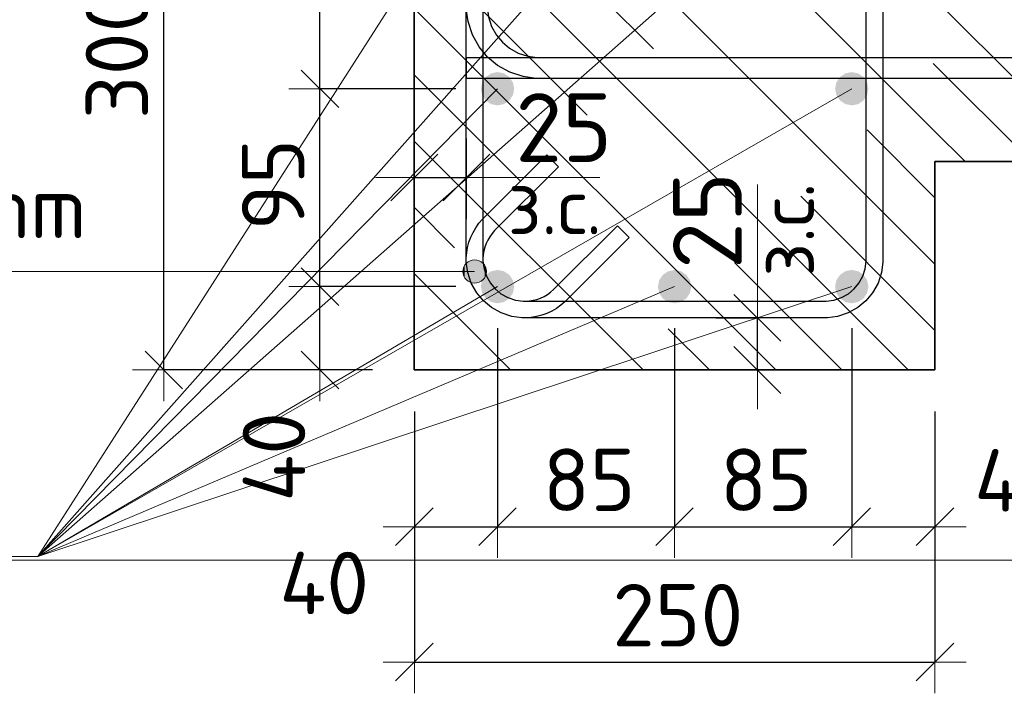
# Model space of a CAD drawing. Header units: metres. Extents: x -38 to 97, y -15 to 21.
# Tile 64 of 82: x 72.105 to 72.578, y 5.208 to 5.531. Entities that reach past the tile are written whole.
import ezdxf

# ---------------------------------------------------------------- set-up
doc = ezdxf.new("R2010")
doc.units = ezdxf.units.M
doc.header["$PDMODE"] = 65
for name, color, linetype, lineweight in [('XR$4$Арм. стержнями нижней зоны', 180, 'Continuous', 35), ('XR$4$Арм.стержн. Арматура края', 96, 'Continuous', 35), ('XR$4$Арм.стержн. Хомут', 240, 'Continuous', 35), ('XR$4$Арм.стержн.горизонт. 1', 180, 'Continuous', 35), ('XR$4$Размерная линия (1)', 7, 'Continuous', 13), ('XR$4$Размерная линия_ общее', 7, 'Continuous', 13)]:
    doc.layers.add(name, color=color, linetype=linetype, lineweight=lineweight)
doc.styles.add('ISOCPEUR', font='txt')
doc.dimstyles.new('DIMSTYLE_13', dxfattribs={"dimtxt": 0.033, "dimasz": 0.0375, "dimexe": 0, "dimexo": 0, "dimgap": 0.0165, "dimtad": 2, "dimdec": 0, "dimlfac": 1000, "dimrnd": 1, "dimzin": 12, "dimdsep": 46, "dimtxsty": 'ISOCPEUR', "dimblk1": 'ALL_ML_STRICH', "dimblk2": 'ALL_ML_STRICH', "dimsah": 1, "dimcen": 0, "dimclrd": 7, "dimclre": 256, "dimclrt": 7, "dimadec": 0, "dimazin": 0, "dimtfac": 1, "dimtdec": 0, "dimtix": 1, "dimtmove": 2, "dimatfit": 3, "dimfxl": 0, "dimtvp": 1.2, "dimtzin": 0, "dimlwd": 0, "dimlwe": -3, "dimarcsym": 0})
doc.dimstyles.new('DIMSTYLE_14', dxfattribs={"dimtxt": 0.03, "dimasz": 0.03, "dimexe": 0, "dimexo": 0, "dimgap": 0.015, "dimtad": 2, "dimdec": 0, "dimlfac": 1000, "dimrnd": 1, "dimzin": 12, "dimdsep": 46, "dimtxsty": 'ISOCPEUR', "dimblk1": 'ALL_ML_STRICH', "dimblk2": 'ALL_ML_STRICH', "dimsah": 1, "dimcen": 0, "dimclrd": 7, "dimclre": 256, "dimclrt": 7, "dimadec": 0, "dimazin": 0, "dimtfac": 1, "dimtdec": 0, "dimtix": 1, "dimtmove": 2, "dimatfit": 3, "dimfxl": 0, "dimtzin": 0, "dimlwd": 0, "dimlwe": -3, "dimarcsym": 0})
doc.dimstyles.new('DIMSTYLE_16', dxfattribs={"dimtxt": 0.03, "dimasz": 0.03, "dimexe": 0, "dimexo": 0, "dimgap": 0.015, "dimtad": 2, "dimdec": 0, "dimlfac": 1000, "dimrnd": 1, "dimzin": 12, "dimdsep": 46, "dimtxsty": 'ISOCPEUR', "dimblk1": 'ALL_ML_STRICH', "dimblk2": 'ALL_ML_STRICH', "dimsah": 1, "dimcen": 0, "dimclrd": 7, "dimclre": 256, "dimclrt": 7, "dimadec": 0, "dimazin": 0, "dimtfac": 1, "dimtdec": 0, "dimtix": 1, "dimtmove": 2, "dimatfit": 3, "dimfxl": 0, "dimtvp": 1.2, "dimtzin": 0, "dimlwd": 0, "dimlwe": -3, "dimarcsym": 0})
doc.dimstyles.new('DIMSTYLE_17', dxfattribs={"dimtxt": 0.03, "dimasz": 0.03, "dimexe": 0, "dimexo": 0, "dimgap": 0.015, "dimtad": 0, "dimdec": 0, "dimlfac": 1000, "dimrnd": 1, "dimzin": 12, "dimdsep": 46, "dimtxsty": 'ISOCPEUR', "dimblk1": 'ALL_ML_STRICH', "dimblk2": 'ALL_ML_STRICH', "dimsah": 1, "dimcen": 0, "dimclrd": 7, "dimclre": 256, "dimclrt": 7, "dimadec": 0, "dimazin": 0, "dimtfac": 1, "dimtdec": 0, "dimtix": 1, "dimtmove": 2, "dimatfit": 3, "dimfxl": 0, "dimtvp": 1.2, "dimtzin": 0, "dimlwd": 0, "dimlwe": -3, "dimarcsym": 0})
pattern_1 = [(135, (0, 0), (-0.031819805, -0.031819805), [0.4, -0.05, 0, -0.05]), (135, (-0.01591, -0.01591), (-0.031819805, -0.031819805), [0.8, -0.1, 0.1, -0.1])]

# ---------------------------------------------------------------- blocks, each defined once
blk = doc.blocks.new('ALL_ML_STRICH')
at = {"color": 0, "linetype": 'ByBlock', "lineweight": -2}
for p, q in [((0, -0.5), (0, 0.5)), ((-0.3, -0.3), (0.3, 0.3)), ((-1, 0), (0.5, 0))]:
    blk.add_line(p, q, dxfattribs=at)
blk = doc.blocks.new('*D485')
at = {"layer": 'DEFPOINTS', "color": 7, "linetype": 'Continuous', "lineweight": 13, "transparency": 33554687}
for p in [(72.29474, 5.66307), (72.1744, 5.36307), (72.2947, 5.36307)]:
    blk.add_point(p, dxfattribs=at)
at = {"layer": 'XR$4$Размерная линия (1)', "color": 9, "linetype": 'Continuous', "lineweight": -2, "true_color": 0xc7c7c7, "transparency": 33554687}
for p, q in [((72.27474, 5.66307), (72.1744, 5.66307)), ((72.2747, 5.36307), (72.1744, 5.36307))]:
    blk.add_line(p, q, dxfattribs=at)
at = {"layer": 'XR$4$Размерная линия (1)', "color": 7, "linetype": 'Continuous', "lineweight": -2, "transparency": 33554687}
blk.add_line((72.1744, 5.36307), (72.1744, 5.66307), dxfattribs=at)
at = {"layer": 'XR$4$Размерная линия (1)', "color": 7, "linetype": 'Continuous', "lineweight": 13, "transparency": 33554687, "xscale": 0.03, "yscale": 0.03, "zscale": 0.03}
for p, rotation in [((72.1744, 5.66307), 90), ((72.1744, 5.36307), 270)]:
    blk.add_blockref('ALL_ML_STRICH', p, dxfattribs=dict(at, rotation=rotation))
at = {"layer": 'XR$4$Размерная линия (1)', "color": 7, "linetype": 'Continuous', "lineweight": 13, "transparency": 33554687, "insert": (72.1519, 5.51457), "char_height": 0.03, "width": 0.09, "attachment_point": 5, "rotation": 90, "style": 'ISOCPEUR'}
blk.add_mtext('\\A1;{300}', dxfattribs=at)
blk = doc.blocks.new('*D486')
at = {"layer": 'DEFPOINTS', "color": 7, "linetype": 'Continuous', "lineweight": 13, "transparency": 33554687}
for p in [(72.29474, 5.36307), (72.5447, 5.36307), (72.29474, 5.22283)]:
    blk.add_point(p, dxfattribs=at)
at = {"layer": 'XR$4$Размерная линия (1)', "color": 9, "linetype": 'Continuous', "lineweight": -2, "true_color": 0xc7c7c7, "transparency": 33554687}
for p, q in [((72.29474, 5.34307), (72.29474, 5.22283)), ((72.5447, 5.34307), (72.5447, 5.22283))]:
    blk.add_line(p, q, dxfattribs=at)
at = {"layer": 'XR$4$Размерная линия (1)', "color": 7, "linetype": 'Continuous', "lineweight": -2, "transparency": 33554687}
blk.add_line((72.29474, 5.22283), (72.5447, 5.22283), dxfattribs=at)
at = {"layer": 'XR$4$Размерная линия (1)', "color": 7, "linetype": 'Continuous', "lineweight": 13, "transparency": 33554687, "xscale": 0.03, "yscale": 0.03, "zscale": 0.03, "rotation": 180}
blk.add_blockref('ALL_ML_STRICH', (72.29474, 5.22283), dxfattribs=at)
at = {"layer": 'XR$4$Размерная линия (1)', "color": 7, "linetype": 'Continuous', "lineweight": 13, "transparency": 33554687, "xscale": 0.03, "yscale": 0.03, "zscale": 0.03}
blk.add_blockref('ALL_ML_STRICH', (72.5447, 5.22283), dxfattribs=at)
at = {"layer": 'XR$4$Размерная линия (1)', "color": 7, "linetype": 'Continuous', "lineweight": 13, "transparency": 33554687, "insert": (72.42122, 5.24533), "char_height": 0.03, "width": 0.09, "attachment_point": 5, "style": 'ISOCPEUR'}
blk.add_mtext('\\A1;{250}', dxfattribs=at)
blk = doc.blocks.new('*D490')
at = {"layer": 'DEFPOINTS', "color": 7, "linetype": 'Continuous', "lineweight": 13, "transparency": 33554687}
for p in [(72.33466, 5.40307), (72.29474, 5.36307), (72.29474, 5.28783)]:
    blk.add_point(p, dxfattribs=at)
at = {"layer": 'XR$4$Размерная линия (1)', "color": 9, "linetype": 'Continuous', "lineweight": -2, "true_color": 0xc7c7c7, "transparency": 33554687}
for p, q in [((72.33466, 5.38307), (72.33466, 5.28783)), ((72.29474, 5.34307), (72.29474, 5.28783))]:
    blk.add_line(p, q, dxfattribs=at)
at = {"layer": 'XR$4$Размерная линия (1)', "color": 7, "linetype": 'Continuous', "lineweight": -2, "transparency": 33554687}
blk.add_line((72.29474, 5.28783), (72.33466, 5.28783), dxfattribs=at)
at = {"layer": 'XR$4$Размерная линия (1)', "color": 7, "linetype": 'Continuous', "lineweight": 13, "transparency": 33554687, "xscale": 0.03, "yscale": 0.03, "zscale": 0.03, "rotation": 180}
blk.add_blockref('ALL_ML_STRICH', (72.29474, 5.28783), dxfattribs=at)
at = {"layer": 'XR$4$Размерная линия (1)', "color": 7, "linetype": 'Continuous', "lineweight": 13, "transparency": 33554687, "xscale": 0.03, "yscale": 0.03, "zscale": 0.03}
blk.add_blockref('ALL_ML_STRICH', (72.33466, 5.28783), dxfattribs=at)
at = {"layer": 'XR$4$Размерная линия (1)', "color": 7, "linetype": 'Continuous', "lineweight": 13, "transparency": 33554687, "insert": (72.25144, 5.26076), "char_height": 0.03, "width": 0.06, "attachment_point": 5, "style": 'ISOCPEUR'}
blk.add_mtext('\\A1;{40}', dxfattribs=at)
blk = doc.blocks.new('*D491')
at = {"layer": 'DEFPOINTS', "color": 7, "linetype": 'Continuous', "lineweight": 13, "transparency": 33554687}
for p in [(72.33466, 5.40307), (72.41966, 5.40307), (72.33466, 5.28783)]:
    blk.add_point(p, dxfattribs=at)
at = {"layer": 'XR$4$Размерная линия (1)', "color": 9, "linetype": 'Continuous', "lineweight": -2, "true_color": 0xc7c7c7, "transparency": 33554687}
for p, q in [((72.33466, 5.38307), (72.33466, 5.28783)), ((72.41966, 5.38307), (72.41966, 5.28783))]:
    blk.add_line(p, q, dxfattribs=at)
at = {"layer": 'XR$4$Размерная линия (1)', "color": 7, "linetype": 'Continuous', "lineweight": -2, "transparency": 33554687}
blk.add_line((72.33466, 5.28783), (72.41966, 5.28783), dxfattribs=at)
at = {"layer": 'XR$4$Размерная линия (1)', "color": 7, "linetype": 'Continuous', "lineweight": 13, "transparency": 33554687, "xscale": 0.03, "yscale": 0.03, "zscale": 0.03, "rotation": 180}
blk.add_blockref('ALL_ML_STRICH', (72.33466, 5.28783), dxfattribs=at)
at = {"layer": 'XR$4$Размерная линия (1)', "color": 7, "linetype": 'Continuous', "lineweight": 13, "transparency": 33554687, "xscale": 0.03, "yscale": 0.03, "zscale": 0.03}
blk.add_blockref('ALL_ML_STRICH', (72.41966, 5.28783), dxfattribs=at)
at = {"layer": 'XR$4$Размерная линия (1)', "color": 7, "linetype": 'Continuous', "lineweight": 13, "transparency": 33554687, "insert": (72.37866, 5.31033), "char_height": 0.03, "width": 0.06, "attachment_point": 5, "style": 'ISOCPEUR'}
blk.add_mtext('\\A1;{85}', dxfattribs=at)
blk = doc.blocks.new('*D492')
at = {"layer": 'DEFPOINTS', "color": 7, "linetype": 'Continuous', "lineweight": 13, "transparency": 33554687}
for p in [(72.41966, 5.40307), (72.50474, 5.40307), (72.41966, 5.28783)]:
    blk.add_point(p, dxfattribs=at)
at = {"layer": 'XR$4$Размерная линия (1)', "color": 9, "linetype": 'Continuous', "lineweight": -2, "true_color": 0xc7c7c7, "transparency": 33554687}
for p, q in [((72.41966, 5.38307), (72.41966, 5.28783)), ((72.50474, 5.38307), (72.50474, 5.28783))]:
    blk.add_line(p, q, dxfattribs=at)
at = {"layer": 'XR$4$Размерная линия (1)', "color": 7, "linetype": 'Continuous', "lineweight": -2, "transparency": 33554687}
blk.add_line((72.41966, 5.28783), (72.50474, 5.28783), dxfattribs=at)
at = {"layer": 'XR$4$Размерная линия (1)', "color": 7, "linetype": 'Continuous', "lineweight": 13, "transparency": 33554687, "xscale": 0.03, "yscale": 0.03, "zscale": 0.03, "rotation": 180}
blk.add_blockref('ALL_ML_STRICH', (72.41966, 5.28783), dxfattribs=at)
at = {"layer": 'XR$4$Размерная линия (1)', "color": 7, "linetype": 'Continuous', "lineweight": 13, "transparency": 33554687, "xscale": 0.03, "yscale": 0.03, "zscale": 0.03}
blk.add_blockref('ALL_ML_STRICH', (72.50474, 5.28783), dxfattribs=at)
at = {"layer": 'XR$4$Размерная линия (1)', "color": 7, "linetype": 'Continuous', "lineweight": 13, "transparency": 33554687, "insert": (72.4637, 5.31033), "char_height": 0.03, "width": 0.06, "attachment_point": 5, "style": 'ISOCPEUR'}
blk.add_mtext('\\A1;{85}', dxfattribs=at)
blk = doc.blocks.new('*D493')
at = {"layer": 'DEFPOINTS', "color": 7, "linetype": 'Continuous', "lineweight": 13, "transparency": 33554687}
for p in [(72.50474, 5.40307), (72.5447, 5.36307), (72.50474, 5.28783)]:
    blk.add_point(p, dxfattribs=at)
at = {"layer": 'XR$4$Размерная линия (1)', "color": 9, "linetype": 'Continuous', "lineweight": -2, "true_color": 0xc7c7c7, "transparency": 33554687}
for p, q in [((72.50474, 5.38307), (72.50474, 5.28783)), ((72.5447, 5.34307), (72.5447, 5.28783))]:
    blk.add_line(p, q, dxfattribs=at)
at = {"layer": 'XR$4$Размерная линия (1)', "color": 7, "linetype": 'Continuous', "lineweight": -2, "transparency": 33554687}
blk.add_line((72.50474, 5.28783), (72.5447, 5.28783), dxfattribs=at)
at = {"layer": 'XR$4$Размерная линия (1)', "color": 7, "linetype": 'Continuous', "lineweight": 13, "transparency": 33554687, "xscale": 0.03, "yscale": 0.03, "zscale": 0.03, "rotation": 180}
blk.add_blockref('ALL_ML_STRICH', (72.50474, 5.28783), dxfattribs=at)
at = {"layer": 'XR$4$Размерная линия (1)', "color": 7, "linetype": 'Continuous', "lineweight": 13, "transparency": 33554687, "xscale": 0.03, "yscale": 0.03, "zscale": 0.03}
blk.add_blockref('ALL_ML_STRICH', (72.5447, 5.28783), dxfattribs=at)
at = {"layer": 'XR$4$Размерная линия (1)', "color": 7, "linetype": 'Continuous', "lineweight": 13, "transparency": 33554687, "insert": (72.58504, 5.31003), "char_height": 0.03, "width": 0.06, "attachment_point": 5, "style": 'ISOCPEUR'}
blk.add_mtext('\\A1;{40}', dxfattribs=at)
blk = doc.blocks.new('*D499')
at = {"layer": 'DEFPOINTS', "color": 7, "linetype": 'Continuous', "lineweight": 13, "transparency": 33554687}
for p in [(72.29474, 5.45544), (72.29474, 5.42045), (72.31974, 5.41545)]:
    blk.add_point(p, dxfattribs=at)
at = {"layer": 'XR$4$Размерная линия_ общее', "color": 253, "linetype": 'Continuous', "lineweight": -2, "true_color": 0xa0a0a0, "transparency": 33554687}
for p, q in [((72.29474, 5.44045), (72.29474, 5.45544)), ((72.31974, 5.43545), (72.31974, 5.45544))]:
    blk.add_line(p, q, dxfattribs=at)
at = {"layer": 'XR$4$Размерная линия_ общее', "color": 7, "linetype": 'Continuous', "lineweight": -2, "transparency": 33554687}
blk.add_line((72.29474, 5.45544), (72.31974, 5.45544), dxfattribs=at)
at = {"layer": 'XR$4$Размерная линия_ общее', "color": 7, "linetype": 'Continuous', "lineweight": 13, "transparency": 33554687, "xscale": 0.0375, "yscale": 0.0375, "zscale": 0.0375, "rotation": 180}
blk.add_blockref('ALL_ML_STRICH', (72.29474, 5.45544), dxfattribs=at)
at = {"layer": 'XR$4$Размерная линия_ общее', "color": 7, "linetype": 'Continuous', "lineweight": 13, "transparency": 33554687, "xscale": 0.0375, "yscale": 0.0375, "zscale": 0.0375}
blk.add_blockref('ALL_ML_STRICH', (72.31974, 5.45544), dxfattribs=at)
at = {"layer": 'XR$4$Размерная линия_ общее', "color": 7, "linetype": 'Continuous', "lineweight": 13, "transparency": 33554687, "insert": (72.36647, 5.47944), "char_height": 0.033, "width": 0.066, "attachment_point": 5, "style": 'ISOCPEUR'}
blk.add_mtext('\\A1;{25}', dxfattribs=at)
at = {"layer": 'XR$4$Размерная линия_ общее', "color": 7, "linetype": 'Continuous', "lineweight": 13, "transparency": 33554687, "insert": (72.33952, 5.45523), "char_height": 0.027, "width": 0.00135, "attachment_point": 1, "line_spacing_factor": 0.60241, "style": 'ISOCPEUR'}
blk.add_mtext('з.с.', dxfattribs=at)
blk = doc.blocks.new('*D500')
at = {"layer": 'DEFPOINTS', "color": 7, "linetype": 'Continuous', "lineweight": 13, "transparency": 33554687}
for p in [(72.41944, 5.38807), (72.42444, 5.36307), (72.45943, 5.36307)]:
    blk.add_point(p, dxfattribs=at)
at = {"layer": 'XR$4$Размерная линия_ общее', "color": 253, "linetype": 'Continuous', "lineweight": -2, "true_color": 0xa0a0a0, "transparency": 33554687}
for p, q in [((72.43944, 5.38807), (72.45943, 5.38807)), ((72.44444, 5.36307), (72.45943, 5.36307))]:
    blk.add_line(p, q, dxfattribs=at)
at = {"layer": 'XR$4$Размерная линия_ общее', "color": 7, "linetype": 'Continuous', "lineweight": -2, "transparency": 33554687}
blk.add_line((72.45943, 5.36307), (72.45943, 5.38807), dxfattribs=at)
at = {"layer": 'XR$4$Размерная линия_ общее', "color": 7, "linetype": 'Continuous', "lineweight": 13, "transparency": 33554687, "xscale": 0.0375, "yscale": 0.0375, "zscale": 0.0375}
for p, rotation in [((72.45943, 5.38807), 90), ((72.45943, 5.36307), 270)]:
    blk.add_blockref('ALL_ML_STRICH', p, dxfattribs=dict(at, rotation=rotation))
at = {"layer": 'XR$4$Размерная линия_ общее', "color": 7, "linetype": 'Continuous', "lineweight": 13, "transparency": 33554687, "insert": (72.45964, 5.40784), "char_height": 0.027, "width": 0.00135, "attachment_point": 1, "rotation": 90, "line_spacing_factor": 0.60241, "style": 'ISOCPEUR'}
blk.add_mtext('з.с.', dxfattribs=at)
at = {"layer": 'XR$4$Размерная линия_ общее', "color": 7, "linetype": 'Continuous', "lineweight": 13, "transparency": 33554687, "insert": (72.43543, 5.43479), "char_height": 0.033, "width": 0.066, "attachment_point": 5, "rotation": 90, "style": 'ISOCPEUR'}
blk.add_mtext('\\A1;{25}', dxfattribs=at)
blk = doc.blocks.new('*D560')
at = {"layer": 'DEFPOINTS', "color": 7, "linetype": 'Continuous', "lineweight": 13, "transparency": 33554687}
for p in [(72.33466, 5.40307), (72.2494, 5.36307), (72.2947, 5.36307)]:
    blk.add_point(p, dxfattribs=at)
at = {"layer": 'XR$4$Размерная линия (1)', "color": 9, "linetype": 'Continuous', "lineweight": -2, "true_color": 0xc7c7c7, "transparency": 33554687}
for p, q in [((72.31466, 5.40307), (72.2494, 5.40307)), ((72.2747, 5.36307), (72.2494, 5.36307))]:
    blk.add_line(p, q, dxfattribs=at)
at = {"layer": 'XR$4$Размерная линия (1)', "color": 7, "linetype": 'Continuous', "lineweight": -2, "transparency": 33554687}
blk.add_line((72.2494, 5.36307), (72.2494, 5.40307), dxfattribs=at)
at = {"layer": 'XR$4$Размерная линия (1)', "color": 7, "linetype": 'Continuous', "lineweight": 13, "transparency": 33554687, "xscale": 0.03, "yscale": 0.03, "zscale": 0.03}
for p, rotation in [((72.2494, 5.40307), 90), ((72.2494, 5.36307), 270)]:
    blk.add_blockref('ALL_ML_STRICH', p, dxfattribs=dict(at, rotation=rotation))
at = {"layer": 'XR$4$Размерная линия (1)', "color": 7, "linetype": 'Continuous', "lineweight": 13, "transparency": 33554687, "insert": (72.22732, 5.32133), "char_height": 0.03, "width": 0.06, "attachment_point": 5, "rotation": 90, "style": 'ISOCPEUR'}
blk.add_mtext('\\A1;{40}', dxfattribs=at)
blk = doc.blocks.new('*D561')
at = {"layer": 'DEFPOINTS', "color": 7, "linetype": 'Continuous', "lineweight": 13, "transparency": 33554687}
for p in [(72.33466, 5.49807), (72.2494, 5.40307), (72.33466, 5.40307)]:
    blk.add_point(p, dxfattribs=at)
at = {"layer": 'XR$4$Размерная линия (1)', "color": 9, "linetype": 'Continuous', "lineweight": -2, "true_color": 0xc7c7c7, "transparency": 33554687}
for p, q in [((72.31466, 5.49807), (72.2494, 5.49807)), ((72.31466, 5.40307), (72.2494, 5.40307))]:
    blk.add_line(p, q, dxfattribs=at)
at = {"layer": 'XR$4$Размерная линия (1)', "color": 7, "linetype": 'Continuous', "lineweight": -2, "transparency": 33554687}
blk.add_line((72.2494, 5.40307), (72.2494, 5.49807), dxfattribs=at)
at = {"layer": 'XR$4$Размерная линия (1)', "color": 7, "linetype": 'Continuous', "lineweight": 13, "transparency": 33554687, "xscale": 0.03, "yscale": 0.03, "zscale": 0.03}
for p, rotation in [((72.2494, 5.49807), 90), ((72.2494, 5.40307), 270)]:
    blk.add_blockref('ALL_ML_STRICH', p, dxfattribs=dict(at, rotation=rotation))
at = {"layer": 'XR$4$Размерная линия (1)', "color": 7, "linetype": 'Continuous', "lineweight": 13, "transparency": 33554687, "insert": (72.2269, 5.45207), "char_height": 0.03, "width": 0.06, "attachment_point": 5, "rotation": 90, "style": 'ISOCPEUR'}
blk.add_mtext('\\A1;{95}', dxfattribs=at)
blk = doc.blocks.new('*D562')
at = {"layer": 'DEFPOINTS', "color": 7, "linetype": 'Continuous', "lineweight": 13, "transparency": 33554687}
for p in [(72.3497, 5.61807), (72.2494, 5.49807), (72.33466, 5.49807)]:
    blk.add_point(p, dxfattribs=at)
at = {"layer": 'XR$4$Размерная линия (1)', "color": 9, "linetype": 'Continuous', "lineweight": -2, "true_color": 0xc7c7c7, "transparency": 33554687}
for p, q in [((72.3297, 5.61807), (72.2494, 5.61807)), ((72.31466, 5.49807), (72.2494, 5.49807))]:
    blk.add_line(p, q, dxfattribs=at)
at = {"layer": 'XR$4$Размерная линия (1)', "color": 7, "linetype": 'Continuous', "lineweight": -2, "transparency": 33554687}
blk.add_line((72.2494, 5.49807), (72.2494, 5.61807), dxfattribs=at)
at = {"layer": 'XR$4$Размерная линия (1)', "color": 7, "linetype": 'Continuous', "lineweight": 13, "transparency": 33554687, "xscale": 0.03, "yscale": 0.03, "zscale": 0.03}
for p, rotation in [((72.2494, 5.61807), 90), ((72.2494, 5.49807), 270)]:
    blk.add_blockref('ALL_ML_STRICH', p, dxfattribs=dict(at, rotation=rotation))
at = {"layer": 'XR$4$Размерная линия (1)', "color": 7, "linetype": 'Continuous', "lineweight": 13, "transparency": 33554687, "insert": (72.2269, 5.56257), "char_height": 0.03, "width": 0.09, "attachment_point": 5, "rotation": 90, "style": 'ISOCPEUR'}
blk.add_mtext('\\A1;{120}', dxfattribs=at)

msp = doc.modelspace()

# ---------------------------------------------------------------- hatches: boundary and pattern name
at = {"linetype": 'Continuous', "lineweight": 25, "transparency": 33554687}
h = msp.add_hatch(dxfattribs=at)
h.set_pattern_fill('__________540', scale=0.015, style=0, pattern_type=2)
h.set_pattern_definition(pattern_1)
h.paths.add_polyline_path([(72.5447, 5.66307), (72.2947, 5.66307), (72.2947, 5.36307), (72.5447, 5.36307)], flags=0)
h = msp.add_hatch(dxfattribs=at)
h.set_pattern_fill('__________540', scale=0.015, style=0, pattern_type=2)
h.set_pattern_definition(pattern_1)
h.paths.add_polyline_path([(72.5447, 5.66307), (72.5447, 5.46307), (72.68855, 5.46307), (72.68855, 5.66307)], flags=0)
at = {"layer": 'XR$4$Арм.стержн. Хомут', "linetype": 'Continuous', "lineweight": 13, "transparency": 33554687}
for points in [[(72.31883, 5.41314), (72.32085, 5.40549), (72.32085, 5.41517)], [(72.32085, 5.41517), (72.32366, 5.40471), (72.32366, 5.41596)], [(72.32085, 5.41517), (72.32085, 5.40549), (72.32366, 5.40471)], [(72.32366, 5.41596), (72.32366, 5.40471), (72.32648, 5.40549)], [(72.32366, 5.41596), (72.32648, 5.40549), (72.32648, 5.41517)], [(72.32648, 5.41517), (72.32648, 5.40549), (72.3285, 5.40752)], [(72.32648, 5.41517), (72.3285, 5.40752), (72.3285, 5.41314)], [(72.31883, 5.40752), (72.31883, 5.41314), (72.31804, 5.41033)], [(72.31883, 5.41314), (72.31883, 5.40752), (72.32085, 5.40549)], [(72.3285, 5.41314), (72.3285, 5.40752), (72.32929, 5.41033)]]:
    msp.add_hatch(color=7, dxfattribs=at).paths.add_polyline_path(points)
at = {"layer": 'XR$4$Арм.стержн.горизонт. 1', "linetype": 'Continuous', "lineweight": 50, "transparency": 33554687}
for points in [[(72.34266, 5.49807), (72.34206, 5.50113), (72.34032, 5.50372), (72.33773, 5.50546), (72.33466, 5.50607), (72.3316, 5.50546), (72.32901, 5.50372), (72.32727, 5.50113), (72.32666, 5.49807), (72.32727, 5.49501), (72.32901, 5.49241), (72.3316, 5.49068), (72.33466, 5.49007), (72.33773, 5.49068), (72.34032, 5.49241), (72.34206, 5.49501)], [(72.51274, 5.49807), (72.51213, 5.50113), (72.5104, 5.50372), (72.5078, 5.50546), (72.50474, 5.50607), (72.50168, 5.50546), (72.49908, 5.50372), (72.49735, 5.50113), (72.49674, 5.49807), (72.49735, 5.49501), (72.49908, 5.49241), (72.50168, 5.49068), (72.50474, 5.49007), (72.5078, 5.49068), (72.5104, 5.49241), (72.51213, 5.49501)], [(72.34266, 5.40307), (72.34206, 5.40613), (72.34032, 5.40872), (72.33773, 5.41046), (72.33466, 5.41107), (72.3316, 5.41046), (72.32901, 5.40872), (72.32727, 5.40613), (72.32666, 5.40307), (72.32727, 5.40001), (72.32901, 5.39741), (72.3316, 5.39568), (72.33466, 5.39507), (72.33773, 5.39568), (72.34032, 5.39741), (72.34206, 5.40001)], [(72.42766, 5.40307), (72.42706, 5.40613), (72.42532, 5.40872), (72.42273, 5.41046), (72.41966, 5.41107), (72.4166, 5.41046), (72.41401, 5.40872), (72.41227, 5.40613), (72.41166, 5.40307), (72.41227, 5.40001), (72.41401, 5.39741), (72.4166, 5.39568), (72.41966, 5.39507), (72.42273, 5.39568), (72.42532, 5.39741), (72.42706, 5.40001)], [(72.51274, 5.40307), (72.51213, 5.40613), (72.5104, 5.40872), (72.5078, 5.41046), (72.50474, 5.41107), (72.50168, 5.41046), (72.49908, 5.40872), (72.49735, 5.40613), (72.49674, 5.40307), (72.49735, 5.40001), (72.49908, 5.39741), (72.50168, 5.39568), (72.50474, 5.39507), (72.5078, 5.39568), (72.5104, 5.39741), (72.51213, 5.40001)]]:
    msp.add_hatch(color=7, dxfattribs=at).paths.add_polyline_path(points)

# ---------------------------------------------------------------- linework, layer by layer
at = {"color": 7, "linetype": 'Continuous', "lineweight": 35, "transparency": 33554687}
for p, q in [((72.2947, 5.66307), (72.2947, 5.36307)), ((72.5447, 5.46307), (72.68855, 5.46307)), ((72.5447, 5.36307), (72.5447, 5.46307)), ((72.2947, 5.36307), (72.5447, 5.36307))]:
    msp.add_line(p, q, dxfattribs=at)
at = {"color": 7, "linetype": 'Continuous', "lineweight": 13, "transparency": 33554687}
for p, q in [((72.31974, 5.45544), (72.38374, 5.45544)), ((72.45943, 5.38807), (72.45943, 5.45207)), ((86.41979, 5.27171), (67.91979, 5.27171))]:
    msp.add_line(p, q, dxfattribs=at)
at = {"layer": 'XR$4$Арм. стержнями нижней зоны', "color": 4, "linetype": 'Continuous', "lineweight": 25, "transparency": 33554687}
msp.add_lwpolyline([(72.3197, 5.51307), (72.69355, 5.51307), (72.69355, 5.50307), (72.3197, 5.50307), (72.3197, 5.51307)], dxfattribs=at)
at = {"layer": 'XR$4$Арм.стержн. Арматура края', "color": 4, "linetype": 'Continuous', "lineweight": 25, "transparency": 33554687}
for points in [[(72.69355, 5.50307), (72.35299, 5.50307), (72.34689, 5.50392), (72.34054, 5.50601), (72.3347, 5.50928), (72.32988, 5.5133), (72.32586, 5.51812), (72.32259, 5.52396), (72.32049, 5.53031), (72.31965, 5.53641), (72.31965, 5.60372), (72.32049, 5.60982), (72.32259, 5.61617), (72.32586, 5.62202), (72.32988, 5.62683), (72.3347, 5.63085), (72.34054, 5.63412), (72.34689, 5.63622), (72.35299, 5.63707), (72.69355, 5.63707)], [(72.69355, 5.62707), (72.35368, 5.62707), (72.34916, 5.62644), (72.34459, 5.62493), (72.34039, 5.62258), (72.33698, 5.61973), (72.33413, 5.61632), (72.33178, 5.61213), (72.33027, 5.60755), (72.32965, 5.60303), (72.32965, 5.53711), (72.33027, 5.53259), (72.33178, 5.52801), (72.33413, 5.52381), (72.33698, 5.5204), (72.34039, 5.51755), (72.34459, 5.5152), (72.34916, 5.5137), (72.35368, 5.51307), (72.69355, 5.51307)]]:
    msp.add_lwpolyline(points, dxfattribs=at)
at = {"layer": 'XR$4$Арм.стержн. Хомут', "color": 7, "linetype": 'Continuous', "lineweight": 13, "transparency": 33554687}
for p, q in [((72.32366, 5.41596), (72.32366, 5.41596)), ((71.88614, 5.41033), (72.16914, 5.41033)), ((72.16914, 5.41033), (72.32366, 5.41033)), ((72.31804, 5.41033), (72.31804, 5.41033)), ((72.32929, 5.41033), (72.32929, 5.41033)), ((72.32366, 5.40471), (72.32366, 5.40471))]:
    msp.add_line(p, q, dxfattribs=at)
at = {"layer": 'XR$4$Арм.стержн. Хомут', "color": 40, "linetype": 'Continuous', "lineweight": 25, "transparency": 33554687}
for points in [[(72.32766, 5.60684), (72.32766, 5.4153), (72.32817, 5.41168), (72.32937, 5.40802), (72.33125, 5.40467), (72.33353, 5.40194), (72.33626, 5.39966), (72.33962, 5.39778), (72.34328, 5.39657), (72.3469, 5.39607), (72.34805, 5.39607), (72.34993, 5.3962), (72.35178, 5.3965), (72.35359, 5.39697), (72.35532, 5.39759), (72.35698, 5.39837), (72.35859, 5.39932), (72.36011, 5.40042), (72.36154, 5.40165), (72.39221, 5.43233), (72.39787, 5.42667), (72.36699, 5.3958), (72.36509, 5.39414), (72.36297, 5.39261), (72.36071, 5.39129), (72.35838, 5.39019), (72.35596, 5.38932), (72.35343, 5.38866), (72.35085, 5.38824), (72.34833, 5.38807), (72.34634, 5.38807), (72.34146, 5.38875), (72.33638, 5.39042), (72.3317, 5.39304), (72.32785, 5.39626), (72.32464, 5.40011), (72.32202, 5.40478), (72.32034, 5.40986), (72.31966, 5.41474), (72.31966, 5.60739)], [(72.5197, 5.60739), (72.5197, 5.41474), (72.51902, 5.40986), (72.51735, 5.40478), (72.51473, 5.40011), (72.51151, 5.39626), (72.50766, 5.39304), (72.50299, 5.39042), (72.49791, 5.38875), (72.49303, 5.38807), (72.34634, 5.38807), (72.34146, 5.38875), (72.33638, 5.39042), (72.3317, 5.39304), (72.32785, 5.39626), (72.32464, 5.40011), (72.32202, 5.40478), (72.32034, 5.40986), (72.31966, 5.41474), (72.31966, 5.41673), (72.31984, 5.41925), (72.32026, 5.42183), (72.32092, 5.42436), (72.32179, 5.42678), (72.32289, 5.42911), (72.32421, 5.43137), (72.32574, 5.43349), (72.3274, 5.4354), (72.35827, 5.46627), (72.36393, 5.46061)], [(72.32766, 5.60684), (72.32766, 5.4153), (72.32817, 5.41168), (72.32937, 5.40802), (72.33125, 5.40467), (72.33353, 5.40194), (72.33626, 5.39966), (72.33962, 5.39778), (72.34328, 5.39657), (72.3469, 5.39607), (72.34805, 5.39607), (72.34993, 5.3962), (72.35178, 5.3965), (72.35359, 5.39697), (72.35532, 5.39759), (72.35698, 5.39837), (72.35859, 5.39932), (72.36011, 5.40042), (72.36154, 5.40165), (72.39221, 5.43233), (72.39787, 5.42667), (72.36699, 5.3958), (72.36509, 5.39414), (72.36297, 5.39261), (72.36071, 5.39129), (72.35838, 5.39019), (72.35596, 5.38932), (72.35343, 5.38866), (72.35085, 5.38824), (72.34833, 5.38807), (72.34634, 5.38807), (72.34146, 5.38875), (72.33638, 5.39042), (72.3317, 5.39304), (72.32785, 5.39626), (72.32464, 5.40011), (72.32202, 5.40478), (72.32034, 5.40986), (72.31966, 5.41474), (72.31966, 5.60739)], [(72.5197, 5.60739), (72.5197, 5.41474), (72.51902, 5.40986), (72.51735, 5.40478), (72.51473, 5.40011), (72.51151, 5.39626), (72.50766, 5.39304), (72.50299, 5.39042), (72.49791, 5.38875), (72.49303, 5.38807), (72.34634, 5.38807), (72.34146, 5.38875), (72.33638, 5.39042), (72.3317, 5.39304), (72.32785, 5.39626), (72.32464, 5.40011), (72.32202, 5.40478), (72.32034, 5.40986), (72.31966, 5.41474), (72.31966, 5.41673), (72.31984, 5.41925), (72.32026, 5.42183), (72.32092, 5.42436), (72.32179, 5.42678), (72.32289, 5.42911), (72.32421, 5.43137), (72.32574, 5.43349), (72.3274, 5.4354), (72.35827, 5.46627), (72.36393, 5.46061)], [(72.32766, 5.60684), (72.32766, 5.4153), (72.32817, 5.41168), (72.32937, 5.40802), (72.33125, 5.40467), (72.33353, 5.40194), (72.33626, 5.39966), (72.33962, 5.39778), (72.34328, 5.39657), (72.3469, 5.39607), (72.34805, 5.39607), (72.34993, 5.3962), (72.35178, 5.3965), (72.35359, 5.39697), (72.35532, 5.39759), (72.35698, 5.39837), (72.35859, 5.39932), (72.36011, 5.40042), (72.36154, 5.40165), (72.39221, 5.43233), (72.39787, 5.42667), (72.36699, 5.3958), (72.36509, 5.39414), (72.36297, 5.39261), (72.36071, 5.39129), (72.35838, 5.39019), (72.35596, 5.38932), (72.35343, 5.38866), (72.35085, 5.38824), (72.34833, 5.38807), (72.34634, 5.38807), (72.34146, 5.38875), (72.33638, 5.39042), (72.3317, 5.39304), (72.32785, 5.39626), (72.32464, 5.40011), (72.32202, 5.40478), (72.32034, 5.40986), (72.31966, 5.41474), (72.31966, 5.60739)], [(72.5197, 5.60739), (72.5197, 5.41474), (72.51902, 5.40986), (72.51735, 5.40478), (72.51473, 5.40011), (72.51151, 5.39626), (72.50766, 5.39304), (72.50299, 5.39042), (72.49791, 5.38875), (72.49303, 5.38807), (72.34634, 5.38807), (72.34146, 5.38875), (72.33638, 5.39042), (72.3317, 5.39304), (72.32785, 5.39626), (72.32464, 5.40011), (72.32202, 5.40478), (72.32034, 5.40986), (72.31966, 5.41474), (72.31966, 5.41673), (72.31984, 5.41925), (72.32026, 5.42183), (72.32092, 5.42436), (72.32179, 5.42678), (72.32289, 5.42911), (72.32421, 5.43137), (72.32574, 5.43349), (72.3274, 5.4354), (72.35827, 5.46627), (72.36393, 5.46061)], [(72.36393, 5.46061), (72.33325, 5.42994), (72.33202, 5.42852), (72.33092, 5.42699), (72.32997, 5.42538), (72.32919, 5.42372), (72.32857, 5.42199), (72.3281, 5.42018), (72.3278, 5.41833), (72.32766, 5.41645), (72.32766, 5.4153), (72.32817, 5.41168), (72.32937, 5.40802), (72.33125, 5.40467), (72.33353, 5.40194), (72.33626, 5.39966), (72.33962, 5.39778), (72.34328, 5.39657), (72.3469, 5.39607), (72.49247, 5.39607), (72.49609, 5.39657), (72.49975, 5.39778), (72.5031, 5.39966), (72.50583, 5.40194), (72.50811, 5.40467), (72.50999, 5.40802), (72.5112, 5.41168), (72.5117, 5.4153), (72.5117, 5.60684)], [(72.36393, 5.46061), (72.33325, 5.42994), (72.33202, 5.42852), (72.33092, 5.42699), (72.32997, 5.42538), (72.32919, 5.42372), (72.32857, 5.42199), (72.3281, 5.42018), (72.3278, 5.41833), (72.32766, 5.41645), (72.32766, 5.4153), (72.32817, 5.41168), (72.32937, 5.40802), (72.33125, 5.40467), (72.33353, 5.40194), (72.33626, 5.39966), (72.33962, 5.39778), (72.34328, 5.39657), (72.3469, 5.39607), (72.49247, 5.39607), (72.49609, 5.39657), (72.49975, 5.39778), (72.5031, 5.39966), (72.50583, 5.40194), (72.50811, 5.40467), (72.50999, 5.40802), (72.5112, 5.41168), (72.5117, 5.4153), (72.5117, 5.60684)], [(72.36393, 5.46061), (72.33325, 5.42994), (72.33202, 5.42852), (72.33092, 5.42699), (72.32997, 5.42538), (72.32919, 5.42372), (72.32857, 5.42199), (72.3281, 5.42018), (72.3278, 5.41833), (72.32766, 5.41645), (72.32766, 5.4153), (72.32817, 5.41168), (72.32937, 5.40802), (72.33125, 5.40467), (72.33353, 5.40194), (72.33626, 5.39966), (72.33962, 5.39778), (72.34328, 5.39657), (72.3469, 5.39607), (72.49247, 5.39607), (72.49609, 5.39657), (72.49975, 5.39778), (72.5031, 5.39966), (72.50583, 5.40194), (72.50811, 5.40467), (72.50999, 5.40802), (72.5112, 5.41168), (72.5117, 5.4153), (72.5117, 5.60684)]]:
    msp.add_lwpolyline(points, dxfattribs=at)
at = {"layer": 'XR$4$Арм.стержн. Хомут', "color": 7, "linetype": 'Continuous', "lineweight": 13, "transparency": 33554687}
msp.add_circle((72.32366, 5.41033), 0.00563, dxfattribs=at)
at = {"layer": 'XR$4$Арм.стержн.горизонт. 1', "color": 7, "linetype": 'Continuous', "lineweight": 13, "transparency": 33554687}
for p, q in [((72.11391, 5.27357), (72.3347, 5.61807)), ((72.11391, 5.27357), (72.41963, 5.61807)), ((72.11391, 5.27357), (72.5047, 5.61807)), ((72.11391, 5.27357), (72.50474, 5.49807)), ((72.11391, 5.27357), (72.33466, 5.49807)), ((72.11391, 5.27357), (72.33466, 5.40307)), ((72.11391, 5.27357), (72.41966, 5.40307)), ((72.11391, 5.27357), (72.50474, 5.40307)), ((71.88791, 5.27357), (72.11391, 5.27357))]:
    msp.add_line(p, q, dxfattribs=at)

# ---------------------------------------------------------------- texts
at = {"layer": 'XR$4$Арм.стержн. Хомут', "color": 7, "linetype": 'Continuous', "lineweight": 25, "transparency": 33554687, "insert": (71.90614, 5.42633), "char_height": 0.03, "width": 0.2722217, "attachment_point": 7, "style": 'ISOCPEUR'}
msp.add_mtext('\\W0.96;ø8 L=1000mm ', dxfattribs=at)

# ---------------------------------------------------------------- dimensions: what is measured, and where the dimension line sits
at = {"layer": 'XR$4$Размерная линия (1)', "color": 7, "linetype": 'Continuous', "lineweight": 13, "transparency": 33554687}
for base, p1, p2, dimstyle, picture, middle in [((72.1744, 5.66307), (72.2747, 5.36307), (72.27474, 5.66307), 'DIMSTYLE_14', '*D485', (72.1519, 5.51457)), ((72.2494, 5.61807), (72.31466, 5.49807), (72.3297, 5.61807), 'DIMSTYLE_14', '*D562', (72.2269, 5.56257)), ((72.2494, 5.49807), (72.31466, 5.40307), (72.31466, 5.49807), 'DIMSTYLE_14', '*D561', (72.2269, 5.45207)), ((72.2494, 5.40307), (72.2747, 5.36307), (72.31466, 5.40307), 'DIMSTYLE_16', '*D560', (72.22732, 5.32133))]:
    dim = msp.add_linear_dim(base=base, p1=p1, p2=p2, angle=90, dimstyle=dimstyle, override={"dimpost": '<>', "dimclrd": 7, "dimclre": 9, "dimclrt": 7, "dimlwd": 0, "dimlwe": 65533}, dxfattribs=at)
    dim.commit()
    dim.dimension.update_dxf_attribs({"geometry": picture, "text_midpoint": middle, "dimtype": 160})
for base, p1, p2, dimstyle, picture, middle in [((72.33466, 5.28783), (72.29474, 5.34307), (72.33466, 5.38307), 'DIMSTYLE_17', '*D490', (72.25144, 5.26076)), ((72.41966, 5.28783), (72.33466, 5.38307), (72.41966, 5.38307), 'DIMSTYLE_14', '*D491', (72.37866, 5.31033)), ((72.50474, 5.28783), (72.41966, 5.38307), (72.50474, 5.38307), 'DIMSTYLE_14', '*D492', (72.4637, 5.31033)), ((72.5447, 5.28783), (72.50474, 5.38307), (72.5447, 5.34307), 'DIMSTYLE_16', '*D493', (72.58504, 5.31003)), ((72.5447, 5.22283), (72.29474, 5.34307), (72.5447, 5.34307), 'DIMSTYLE_14', '*D486', (72.42122, 5.24533))]:
    dim = msp.add_linear_dim(base=base, p1=p1, p2=p2, dimstyle=dimstyle, override={"dimpost": '<>', "dimclrd": 7, "dimclre": 9, "dimclrt": 7, "dimlwd": 0, "dimlwe": 65533}, dxfattribs=at)
    dim.commit()
    dim.dimension.update_dxf_attribs({"geometry": picture, "text_midpoint": middle, "dimtype": 160})
at = {"layer": 'XR$4$Размерная линия_ общее', "color": 7, "linetype": 'Continuous', "lineweight": 13, "transparency": 33554687}
dim = msp.add_linear_dim(base=(72.31974, 5.45544), p1=(72.29474, 5.44045), p2=(72.31974, 5.43545), text='<>\\Xз.с.', dimstyle='DIMSTYLE_13', override={"dimpost": '<>', "dimclrd": 7, "dimclre": 253, "dimclrt": 7, "dimlwd": 0, "dimlwe": 65533}, dxfattribs=at)
dim.commit()
dim.dimension.update_dxf_attribs({"geometry": '*D499', "text_midpoint": (72.36647, 5.47944), "dimtype": 160})
dim = msp.add_linear_dim(base=(72.45943, 5.38807), p1=(72.44444, 5.36307), p2=(72.43944, 5.38807), angle=90, text='<>\\Xз.с.', dimstyle='DIMSTYLE_13', override={"dimpost": '<>', "dimclrd": 7, "dimclre": 253, "dimclrt": 7, "dimlwd": 0, "dimlwe": 65533}, dxfattribs=at)
dim.commit()
dim.dimension.update_dxf_attribs({"geometry": '*D500', "text_midpoint": (72.43543, 5.43479), "dimtype": 160})

doc.saveas('drawing.dxf')
